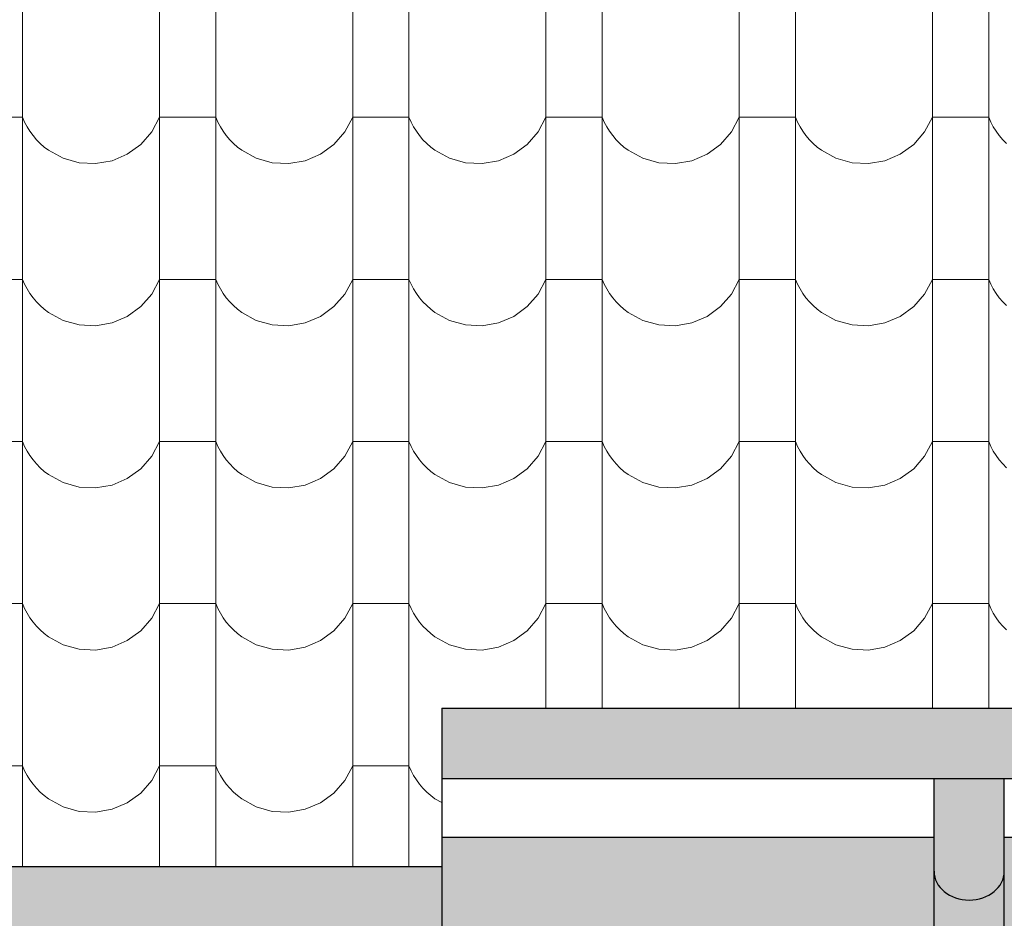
# Model space of a CAD drawing. Header units: millimetres. Extents: x -29624 to 9939, y -6894 to 6495.
# Tile 90 of 243: x -7546 to -7378, y -5471 to -5318. Entities that reach past the tile are written whole.
import ezdxf

# ---------------------------------------------------------------- set-up
doc = ezdxf.new("R2010")
doc.units = ezdxf.units.MM
doc.header["$MEASUREMENT"] = 0
doc.layers.add('810-G Ogólne', color=7, linetype='Continuous')
doc.layers.add('990-D Import IFC', color=7, linetype='Continuous')

# ---------------------------------------------------------------- blocks, each defined once
blk = doc.blocks.new('*X1830', base_point=(515069.4, 47309.9))
at = {"layer": '990-D Import IFC', "color": 251, "linetype": 'Continuous', "lineweight": 13, "true_color": 0x6a6a6a}
for p, q in [((525347.5, -40776.1), (525347.5, -41053.1)), ((525581.4, -40776.1), (525581.4, -41053.1)), ((525677.5, -40776.1), (525677.5, -41053.1)), ((525911.4, -40776.1), (525911.4, -41053.1)), ((526007.5, -40776.1), (526007.5, -41053.1)), ((526241.4, -40776.1), (526241.4, -41053.1)), ((526337.5, -40776.1), (526337.5, -41053.1)), ((526571.4, -40776.1), (526571.4, -41053.1)), ((526667.5, -40776.1), (526667.5, -41053.1)), ((526901.4, -40776.1), (526901.4, -41053.1)), ((526997.5, -40776.1), (526997.5, -41053.1)), ((525347.5, -41053.1), (525347.5, -41330.1)), ((525581.4, -41053.1), (525581.4, -41330.1)), ((525677.5, -41053.1), (525677.5, -41330.1)), ((525911.4, -41053.1), (525911.4, -41330.1)), ((526007.5, -41053.1), (526007.5, -41330.1)), ((526241.4, -41053.1), (526241.4, -41330.1)), ((526337.5, -41053.1), (526337.5, -41330.1)), ((526571.4, -41053.1), (526571.4, -41330.1)), ((526667.5, -41053.1), (526667.5, -41330.1)), ((526901.4, -41053.1), (526901.4, -41330.1)), ((526997.5, -41053.1), (526997.5, -41330.1)), ((525347.5, -41161.2), (525299.4, -41161.2)), ((525347.5, -41161.2), (525351.1, -41169.5)), ((525568.1, -41186.2), (525581.4, -41161.2)), ((525629.4, -41161.2), (525581.4, -41161.2)), ((525677.5, -41161.2), (525629.4, -41161.2)), ((525677.5, -41161.2), (525681.1, -41169.5)), ((525898.1, -41186.2), (525911.4, -41161.2)), ((525959.4, -41161.2), (525911.4, -41161.2)), ((526007.5, -41161.2), (525959.4, -41161.2)), ((526007.5, -41161.2), (526011.1, -41169.5)), ((526228.1, -41186.2), (526241.4, -41161.2)), ((526289.4, -41161.2), (526241.4, -41161.2)), ((526337.5, -41161.2), (526289.4, -41161.2)), ((526337.5, -41161.2), (526341.1, -41169.5)), ((526558.1, -41186.2), (526571.4, -41161.2)), ((526619.4, -41161.2), (526571.4, -41161.2)), ((526667.5, -41161.2), (526619.4, -41161.2)), ((526667.5, -41161.2), (526671.1, -41169.5)), ((526888.1, -41186.2), (526901.4, -41161.2)), ((526949.4, -41161.2), (526901.4, -41161.2)), ((526997.5, -41161.2), (526949.4, -41161.2)), ((526997.5, -41161.2), (527001.1, -41169.5)), ((525351.1, -41169.5), (525355.4, -41177.6)), ((525355.4, -41177.6), (525360.2, -41185.3)), ((525681.1, -41169.5), (525685.4, -41177.6)), ((525685.4, -41177.6), (525690.2, -41185.3)), ((526011.1, -41169.5), (526015.4, -41177.6)), ((526015.4, -41177.6), (526020.2, -41185.3)), ((526341.1, -41169.5), (526345.4, -41177.6)), ((526345.4, -41177.6), (526350.2, -41185.3)), ((526671.1, -41169.5), (526675.4, -41177.6)), ((526675.4, -41177.6), (526680.2, -41185.3)), ((527001.1, -41169.5), (527005.4, -41177.6)), ((527005.4, -41177.6), (527010.2, -41185.3)), ((525360.2, -41185.3), (525365.5, -41192.7)), ((525365.5, -41192.7), (525371.4, -41199.6)), ((525549.4, -41207.7), (525568.1, -41186.2)), ((525690.2, -41185.3), (525695.5, -41192.7)), ((525695.5, -41192.7), (525701.4, -41199.6)), ((525879.4, -41207.7), (525898.1, -41186.2)), ((526020.2, -41185.3), (526025.5, -41192.7)), ((526025.5, -41192.7), (526031.4, -41199.6)), ((526209.4, -41207.7), (526228.1, -41186.2)), ((526350.2, -41185.3), (526355.5, -41192.7)), ((526355.5, -41192.7), (526361.4, -41199.6)), ((526539.4, -41207.7), (526558.1, -41186.2)), ((526680.2, -41185.3), (526685.5, -41192.7)), ((526685.5, -41192.7), (526691.4, -41199.6)), ((526869.4, -41207.7), (526888.1, -41186.2)), ((527010.2, -41185.3), (527015.5, -41192.7)), ((527015.5, -41192.7), (527021.4, -41199.6)), ((525371.4, -41199.6), (525377.8, -41206.1)), ((525377.8, -41206.1), (525384.6, -41212.2)), ((525526.5, -41224.4), (525549.4, -41207.7)), ((525701.4, -41199.6), (525707.8, -41206.1)), ((525707.8, -41206.1), (525714.6, -41212.2)), ((525856.5, -41224.4), (525879.4, -41207.7)), ((526031.4, -41199.6), (526037.8, -41206.1)), ((526037.8, -41206.1), (526044.6, -41212.2)), ((526186.5, -41224.4), (526209.4, -41207.7)), ((526361.4, -41199.6), (526367.8, -41206.1)), ((526367.8, -41206.1), (526374.6, -41212.2)), ((526516.5, -41224.4), (526539.4, -41207.7)), ((526691.4, -41199.6), (526697.8, -41206.1)), ((526697.8, -41206.1), (526704.6, -41212.2)), ((526846.5, -41224.4), (526869.4, -41207.7)), ((527021.4, -41199.6), (527027.8, -41206.1)), ((525384.6, -41212.2), (525391.9, -41217.7)), ((525391.9, -41217.7), (525416.7, -41231.4)), ((525500.4, -41235.5), (525526.5, -41224.4)), ((525714.6, -41212.2), (525721.9, -41217.7)), ((525721.9, -41217.7), (525746.7, -41231.4)), ((525830.4, -41235.5), (525856.5, -41224.4)), ((526044.6, -41212.2), (526051.9, -41217.7)), ((526051.9, -41217.7), (526076.7, -41231.4)), ((526160.4, -41235.5), (526186.5, -41224.4)), ((526374.6, -41212.2), (526381.9, -41217.7)), ((526381.9, -41217.7), (526406.7, -41231.4)), ((526490.4, -41235.5), (526516.5, -41224.4)), ((526704.6, -41212.2), (526711.9, -41217.7)), ((526711.9, -41217.7), (526736.7, -41231.4)), ((526820.4, -41235.5), (526846.5, -41224.4)), ((525416.7, -41231.4), (525444.1, -41239.1)), ((525444.1, -41239.1), (525472.4, -41240.5)), ((525472.4, -41240.5), (525500.4, -41235.5)), ((525746.7, -41231.4), (525774.1, -41239.1)), ((525774.1, -41239.1), (525802.4, -41240.5)), ((525802.4, -41240.5), (525830.4, -41235.5)), ((526076.7, -41231.4), (526104.1, -41239.1)), ((526104.1, -41239.1), (526132.4, -41240.5)), ((526132.4, -41240.5), (526160.4, -41235.5)), ((526406.7, -41231.4), (526434.1, -41239.1)), ((526434.1, -41239.1), (526462.4, -41240.5)), ((526462.4, -41240.5), (526490.4, -41235.5)), ((526736.7, -41231.4), (526764.1, -41239.1)), ((526764.1, -41239.1), (526792.4, -41240.5)), ((526792.4, -41240.5), (526820.4, -41235.5)), ((525347.5, -41330.1), (525347.5, -41607.1)), ((525581.4, -41330.1), (525581.4, -41607.1)), ((525677.5, -41330.1), (525677.5, -41607.1)), ((525911.4, -41330.1), (525911.4, -41607.1)), ((526007.5, -41330.1), (526007.5, -41607.1)), ((526241.4, -41330.1), (526241.4, -41607.1)), ((526337.5, -41330.1), (526337.5, -41607.1)), ((526571.4, -41330.1), (526571.4, -41607.1)), ((526667.5, -41330.1), (526667.5, -41607.1)), ((526901.4, -41330.1), (526901.4, -41607.1)), ((526997.5, -41330.1), (526997.5, -41607.1)), ((525347.5, -41438.2), (525299.4, -41438.2)), ((525347.5, -41438.2), (525351.1, -41446.5)), ((525351.1, -41446.5), (525355.4, -41454.6)), ((525568.1, -41463.2), (525581.4, -41438.2)), ((525629.4, -41438.2), (525581.4, -41438.2)), ((525677.5, -41438.2), (525629.4, -41438.2)), ((525677.5, -41438.2), (525681.1, -41446.5)), ((525681.1, -41446.5), (525685.4, -41454.6)), ((525898.1, -41463.2), (525911.4, -41438.2)), ((525959.4, -41438.2), (525911.4, -41438.2)), ((526007.5, -41438.2), (525959.4, -41438.2)), ((526007.5, -41438.2), (526011.1, -41446.5)), ((526011.1, -41446.5), (526015.4, -41454.6)), ((526228.1, -41463.2), (526241.4, -41438.2)), ((526289.4, -41438.2), (526241.4, -41438.2)), ((526337.5, -41438.2), (526289.4, -41438.2)), ((526337.5, -41438.2), (526341.1, -41446.5)), ((526341.1, -41446.5), (526345.4, -41454.6)), ((526558.1, -41463.2), (526571.4, -41438.2)), ((526619.4, -41438.2), (526571.4, -41438.2)), ((526667.5, -41438.2), (526619.4, -41438.2)), ((526667.5, -41438.2), (526671.1, -41446.5)), ((526671.1, -41446.5), (526675.4, -41454.6)), ((526888.1, -41463.2), (526901.4, -41438.2)), ((526949.4, -41438.2), (526901.4, -41438.2)), ((526997.5, -41438.2), (526949.4, -41438.2)), ((526997.5, -41438.2), (527001.1, -41446.5)), ((527001.1, -41446.5), (527005.4, -41454.6)), ((525355.4, -41454.6), (525360.2, -41462.3)), ((525360.2, -41462.3), (525365.5, -41469.7)), ((525549.4, -41484.7), (525568.1, -41463.2)), ((525685.4, -41454.6), (525690.2, -41462.3)), ((525690.2, -41462.3), (525695.5, -41469.7)), ((525879.4, -41484.7), (525898.1, -41463.2)), ((526015.4, -41454.6), (526020.2, -41462.3)), ((526020.2, -41462.3), (526025.5, -41469.7)), ((526209.4, -41484.7), (526228.1, -41463.2)), ((526345.4, -41454.6), (526350.2, -41462.3)), ((526350.2, -41462.3), (526355.5, -41469.7)), ((526539.4, -41484.7), (526558.1, -41463.2)), ((526675.4, -41454.6), (526680.2, -41462.3)), ((526680.2, -41462.3), (526685.5, -41469.7)), ((526869.4, -41484.7), (526888.1, -41463.2)), ((527005.4, -41454.6), (527010.2, -41462.3)), ((527010.2, -41462.3), (527015.5, -41469.7)), ((525365.5, -41469.7), (525371.4, -41476.6)), ((525371.4, -41476.6), (525377.8, -41483.1)), ((525695.5, -41469.7), (525701.4, -41476.6)), ((525701.4, -41476.6), (525707.8, -41483.1)), ((526025.5, -41469.7), (526031.4, -41476.6)), ((526031.4, -41476.6), (526037.8, -41483.1)), ((526355.5, -41469.7), (526361.4, -41476.6)), ((526361.4, -41476.6), (526367.8, -41483.1)), ((526685.5, -41469.7), (526691.4, -41476.6)), ((526691.4, -41476.6), (526697.8, -41483.1)), ((527015.5, -41469.7), (527021.4, -41476.6)), ((527021.4, -41476.6), (527027.8, -41483.1)), ((525377.8, -41483.1), (525384.6, -41489.2)), ((525384.6, -41489.2), (525391.9, -41494.7)), ((525391.9, -41494.7), (525416.7, -41508.4)), ((525526.5, -41501.4), (525549.4, -41484.7)), ((525707.8, -41483.1), (525714.6, -41489.2)), ((525714.6, -41489.2), (525721.9, -41494.7)), ((525721.9, -41494.7), (525746.7, -41508.4)), ((525856.5, -41501.4), (525879.4, -41484.7)), ((526037.8, -41483.1), (526044.6, -41489.2)), ((526044.6, -41489.2), (526051.9, -41494.7)), ((526051.9, -41494.7), (526076.7, -41508.4)), ((526186.5, -41501.4), (526209.4, -41484.7)), ((526367.8, -41483.1), (526374.6, -41489.2)), ((526374.6, -41489.2), (526381.9, -41494.7)), ((526381.9, -41494.7), (526406.7, -41508.4)), ((526516.5, -41501.4), (526539.4, -41484.7)), ((526697.8, -41483.1), (526704.6, -41489.2)), ((526704.6, -41489.2), (526711.9, -41494.7)), ((526711.9, -41494.7), (526736.7, -41508.4)), ((526846.5, -41501.4), (526869.4, -41484.7)), ((525416.7, -41508.4), (525444.1, -41516.1)), ((525472.4, -41517.5), (525500.4, -41512.5)), ((525500.4, -41512.5), (525526.5, -41501.4)), ((525746.7, -41508.4), (525774.1, -41516.1)), ((525802.4, -41517.5), (525830.4, -41512.5)), ((525830.4, -41512.5), (525856.5, -41501.4)), ((526076.7, -41508.4), (526104.1, -41516.1)), ((526132.4, -41517.5), (526160.4, -41512.5)), ((526160.4, -41512.5), (526186.5, -41501.4)), ((526406.7, -41508.4), (526434.1, -41516.1)), ((526462.4, -41517.5), (526490.4, -41512.5)), ((526490.4, -41512.5), (526516.5, -41501.4)), ((526736.7, -41508.4), (526764.1, -41516.1)), ((526792.4, -41517.5), (526820.4, -41512.5)), ((526820.4, -41512.5), (526846.5, -41501.4)), ((525444.1, -41516.1), (525472.4, -41517.5)), ((525774.1, -41516.1), (525802.4, -41517.5)), ((526104.1, -41516.1), (526132.4, -41517.5)), ((526434.1, -41516.1), (526462.4, -41517.5)), ((526764.1, -41516.1), (526792.4, -41517.5)), ((525347.5, -41607.1), (525347.5, -41884.1)), ((525581.4, -41607.1), (525581.4, -41884.1)), ((525677.5, -41607.1), (525677.5, -41884.1)), ((525911.4, -41607.1), (525911.4, -41884.1)), ((526007.5, -41607.1), (526007.5, -41884.1)), ((526241.4, -41607.1), (526241.4, -41884.1)), ((526337.5, -41607.1), (526337.5, -41884.1)), ((526571.4, -41607.1), (526571.4, -41884.1)), ((526667.5, -41607.1), (526667.5, -41884.1)), ((526901.4, -41607.1), (526901.4, -41884.1)), ((526997.5, -41607.1), (526997.5, -41884.1)), ((525347.5, -41715.2), (525299.4, -41715.2)), ((525347.5, -41715.2), (525351.1, -41723.5)), ((525568.1, -41740.2), (525581.4, -41715.2)), ((525629.4, -41715.2), (525581.4, -41715.2)), ((525677.5, -41715.2), (525629.4, -41715.2)), ((525677.5, -41715.2), (525681.1, -41723.5)), ((525898.1, -41740.2), (525911.4, -41715.2)), ((525959.4, -41715.2), (525911.4, -41715.2)), ((526007.5, -41715.2), (525959.4, -41715.2)), ((526007.5, -41715.2), (526011.1, -41723.5)), ((526228.1, -41740.2), (526241.4, -41715.2)), ((526289.4, -41715.2), (526241.4, -41715.2)), ((526337.5, -41715.2), (526289.4, -41715.2)), ((526337.5, -41715.2), (526341.1, -41723.5)), ((526558.1, -41740.2), (526571.4, -41715.2)), ((526619.4, -41715.2), (526571.4, -41715.2)), ((526667.5, -41715.2), (526619.4, -41715.2)), ((526667.5, -41715.2), (526671.1, -41723.5)), ((526888.1, -41740.2), (526901.4, -41715.2)), ((526949.4, -41715.2), (526901.4, -41715.2)), ((526997.5, -41715.2), (526949.4, -41715.2)), ((526997.5, -41715.2), (527001.1, -41723.5)), ((525351.1, -41723.5), (525355.4, -41731.6)), ((525355.4, -41731.6), (525360.2, -41739.3)), ((525681.1, -41723.5), (525685.4, -41731.6)), ((525685.4, -41731.6), (525690.2, -41739.3)), ((526011.1, -41723.5), (526015.4, -41731.6)), ((526015.4, -41731.6), (526020.2, -41739.3)), ((526341.1, -41723.5), (526345.4, -41731.6)), ((526345.4, -41731.6), (526350.2, -41739.3)), ((526671.1, -41723.5), (526675.4, -41731.6)), ((526675.4, -41731.6), (526680.2, -41739.3)), ((527001.1, -41723.5), (527005.4, -41731.6)), ((527005.4, -41731.6), (527010.2, -41739.3)), ((525360.2, -41739.3), (525365.5, -41746.7)), ((525365.5, -41746.7), (525371.4, -41753.6)), ((525549.4, -41761.7), (525568.1, -41740.2)), ((525690.2, -41739.3), (525695.5, -41746.7)), ((525695.5, -41746.7), (525701.4, -41753.6)), ((525879.4, -41761.7), (525898.1, -41740.2)), ((526020.2, -41739.3), (526025.5, -41746.7)), ((526025.5, -41746.7), (526031.4, -41753.6)), ((526209.4, -41761.7), (526228.1, -41740.2)), ((526350.2, -41739.3), (526355.5, -41746.7)), ((526355.5, -41746.7), (526361.4, -41753.6)), ((526539.4, -41761.7), (526558.1, -41740.2)), ((526680.2, -41739.3), (526685.5, -41746.7)), ((526685.5, -41746.7), (526691.4, -41753.6)), ((526869.4, -41761.7), (526888.1, -41740.2)), ((527010.2, -41739.3), (527015.5, -41746.7)), ((527015.5, -41746.7), (527021.4, -41753.6)), ((525371.4, -41753.6), (525377.8, -41760.1)), ((525377.8, -41760.1), (525384.6, -41766.2)), ((525384.6, -41766.2), (525391.9, -41771.7)), ((525526.5, -41778.4), (525549.4, -41761.7)), ((525701.4, -41753.6), (525707.8, -41760.1)), ((525707.8, -41760.1), (525714.6, -41766.2)), ((525714.6, -41766.2), (525721.9, -41771.7)), ((525856.5, -41778.4), (525879.4, -41761.7)), ((526031.4, -41753.6), (526037.8, -41760.1)), ((526037.8, -41760.1), (526044.6, -41766.2)), ((526044.6, -41766.2), (526051.9, -41771.7)), ((526186.5, -41778.4), (526209.4, -41761.7)), ((526361.4, -41753.6), (526367.8, -41760.1)), ((526367.8, -41760.1), (526374.6, -41766.2)), ((526374.6, -41766.2), (526381.9, -41771.7)), ((526516.5, -41778.4), (526539.4, -41761.7)), ((526691.4, -41753.6), (526697.8, -41760.1)), ((526697.8, -41760.1), (526704.6, -41766.2)), ((526704.6, -41766.2), (526711.9, -41771.7)), ((526846.5, -41778.4), (526869.4, -41761.7)), ((527021.4, -41753.6), (527027.8, -41760.1)), ((525391.9, -41771.7), (525416.7, -41785.4)), ((525500.4, -41789.5), (525526.5, -41778.4)), ((525721.9, -41771.7), (525746.7, -41785.4)), ((525830.4, -41789.5), (525856.5, -41778.4)), ((526051.9, -41771.7), (526076.7, -41785.4)), ((526160.4, -41789.5), (526186.5, -41778.4)), ((526381.9, -41771.7), (526406.7, -41785.4)), ((526490.4, -41789.5), (526516.5, -41778.4)), ((526711.9, -41771.7), (526736.7, -41785.4)), ((526820.4, -41789.5), (526846.5, -41778.4)), ((525416.7, -41785.4), (525444.1, -41793.1)), ((525444.1, -41793.1), (525472.4, -41794.5)), ((525472.4, -41794.5), (525500.4, -41789.5)), ((525746.7, -41785.4), (525774.1, -41793.1)), ((525774.1, -41793.1), (525802.4, -41794.5)), ((525802.4, -41794.5), (525830.4, -41789.5)), ((526076.7, -41785.4), (526104.1, -41793.1)), ((526104.1, -41793.1), (526132.4, -41794.5)), ((526132.4, -41794.5), (526160.4, -41789.5)), ((526406.7, -41785.4), (526434.1, -41793.1)), ((526434.1, -41793.1), (526462.4, -41794.5)), ((526462.4, -41794.5), (526490.4, -41789.5)), ((526736.7, -41785.4), (526764.1, -41793.1)), ((526764.1, -41793.1), (526792.4, -41794.5)), ((526792.4, -41794.5), (526820.4, -41789.5)), ((525347.5, -41884.1), (525347.5, -42161.1)), ((525581.4, -41884.1), (525581.4, -42161.1)), ((525677.5, -41884.1), (525677.5, -42161.1)), ((525911.4, -41884.1), (525911.4, -42161.1)), ((526007.5, -41884.1), (526007.5, -42161.1)), ((526241.4, -41884.1), (526241.4, -42161.1)), ((526337.5, -41884.1), (526337.5, -42161.1)), ((526571.4, -41884.1), (526571.4, -42161.1)), ((526667.5, -41884.1), (526667.5, -42161.1)), ((526901.4, -41884.1), (526901.4, -42161.1)), ((526997.5, -41884.1), (526997.5, -42161.1)), ((525347.5, -41992.2), (525299.4, -41992.2)), ((525347.5, -41992.2), (525351.1, -42000.5)), ((525351.1, -42000.5), (525355.4, -42008.6)), ((525568.1, -42017.2), (525581.4, -41992.2)), ((525629.4, -41992.2), (525581.4, -41992.2)), ((525677.5, -41992.2), (525629.4, -41992.2)), ((525677.5, -41992.2), (525681.1, -42000.5)), ((525681.1, -42000.5), (525685.4, -42008.6)), ((525898.1, -42017.2), (525911.4, -41992.2)), ((525959.4, -41992.2), (525911.4, -41992.2)), ((526007.5, -41992.2), (525959.4, -41992.2)), ((526007.5, -41992.2), (526011.1, -42000.5)), ((526011.1, -42000.5), (526015.4, -42008.6)), ((526228.1, -42017.2), (526241.4, -41992.2)), ((526289.4, -41992.2), (526241.4, -41992.2)), ((526337.5, -41992.2), (526289.4, -41992.2)), ((526337.5, -41992.2), (526341.1, -42000.5)), ((526341.1, -42000.5), (526345.4, -42008.6)), ((526558.1, -42017.2), (526571.4, -41992.2)), ((526619.4, -41992.2), (526571.4, -41992.2)), ((526667.5, -41992.2), (526619.4, -41992.2)), ((526667.5, -41992.2), (526671.1, -42000.5)), ((526671.1, -42000.5), (526675.4, -42008.6)), ((526888.1, -42017.2), (526901.4, -41992.2)), ((526949.4, -41992.2), (526901.4, -41992.2)), ((526997.5, -41992.2), (526949.4, -41992.2)), ((526997.5, -41992.2), (527001.1, -42000.5)), ((527001.1, -42000.5), (527005.4, -42008.6)), ((525355.4, -42008.6), (525360.2, -42016.3)), ((525360.2, -42016.3), (525365.5, -42023.7)), ((525549.4, -42038.7), (525568.1, -42017.2)), ((525685.4, -42008.6), (525690.2, -42016.3)), ((525690.2, -42016.3), (525695.5, -42023.7)), ((525879.4, -42038.7), (525898.1, -42017.2)), ((526015.4, -42008.6), (526020.2, -42016.3)), ((526020.2, -42016.3), (526025.5, -42023.7)), ((526209.4, -42038.7), (526228.1, -42017.2)), ((526345.4, -42008.6), (526350.2, -42016.3)), ((526350.2, -42016.3), (526355.5, -42023.7)), ((526539.4, -42038.7), (526558.1, -42017.2)), ((526675.4, -42008.6), (526680.2, -42016.3)), ((526680.2, -42016.3), (526685.5, -42023.7)), ((526869.4, -42038.7), (526888.1, -42017.2)), ((527005.4, -42008.6), (527010.2, -42016.3)), ((527010.2, -42016.3), (527015.5, -42023.7)), ((525365.5, -42023.7), (525371.4, -42030.6)), ((525371.4, -42030.6), (525377.8, -42037.1)), ((525695.5, -42023.7), (525701.4, -42030.6)), ((525701.4, -42030.6), (525707.8, -42037.1)), ((526025.5, -42023.7), (526031.4, -42030.6)), ((526031.4, -42030.6), (526037.8, -42037.1)), ((526355.5, -42023.7), (526361.4, -42030.6)), ((526361.4, -42030.6), (526367.8, -42037.1)), ((526685.5, -42023.7), (526691.4, -42030.6)), ((526691.4, -42030.6), (526697.8, -42037.1)), ((527015.5, -42023.7), (527021.4, -42030.6)), ((527021.4, -42030.6), (527027.8, -42037.1)), ((525377.8, -42037.1), (525384.6, -42043.2)), ((525384.6, -42043.2), (525391.9, -42048.7)), ((525391.9, -42048.7), (525416.7, -42062.4)), ((525526.5, -42055.4), (525549.4, -42038.7)), ((525707.8, -42037.1), (525714.6, -42043.2)), ((525714.6, -42043.2), (525721.9, -42048.7)), ((525721.9, -42048.7), (525746.7, -42062.4)), ((525856.5, -42055.4), (525879.4, -42038.7)), ((526037.8, -42037.1), (526044.6, -42043.2)), ((526044.6, -42043.2), (526051.9, -42048.7)), ((526051.9, -42048.7), (526076.7, -42062.4)), ((526186.5, -42055.4), (526209.4, -42038.7)), ((526367.8, -42037.1), (526374.6, -42043.2)), ((526374.6, -42043.2), (526381.9, -42048.7)), ((526381.9, -42048.7), (526406.7, -42062.4)), ((526516.5, -42055.4), (526539.4, -42038.7)), ((526697.8, -42037.1), (526704.6, -42043.2)), ((526704.6, -42043.2), (526711.9, -42048.7)), ((526711.9, -42048.7), (526736.7, -42062.4)), ((526846.5, -42055.4), (526869.4, -42038.7)), ((525416.7, -42062.4), (525444.1, -42070.1)), ((525472.4, -42071.5), (525500.4, -42066.5)), ((525500.4, -42066.5), (525526.5, -42055.4)), ((525746.7, -42062.4), (525774.1, -42070.1)), ((525802.4, -42071.5), (525830.4, -42066.5)), ((525830.4, -42066.5), (525856.5, -42055.4)), ((526076.7, -42062.4), (526104.1, -42070.1)), ((526132.4, -42071.5), (526160.4, -42066.5)), ((526160.4, -42066.5), (526186.5, -42055.4)), ((526406.7, -42062.4), (526434.1, -42070.1)), ((526462.4, -42071.5), (526490.4, -42066.5)), ((526490.4, -42066.5), (526516.5, -42055.4)), ((526736.7, -42062.4), (526764.1, -42070.1)), ((526792.4, -42071.5), (526820.4, -42066.5)), ((526820.4, -42066.5), (526846.5, -42055.4)), ((525444.1, -42070.1), (525472.4, -42071.5)), ((525774.1, -42070.1), (525802.4, -42071.5)), ((526104.1, -42070.1), (526132.4, -42071.5)), ((526434.1, -42070.1), (526462.4, -42071.5)), ((526764.1, -42070.1), (526792.4, -42071.5)), ((525347.5, -42161.1), (525347.5, -42438.1)), ((525581.4, -42161.1), (525581.4, -42438.1)), ((525677.5, -42161.1), (525677.5, -42438.1)), ((525911.4, -42161.1), (525911.4, -42438.1)), ((526007.5, -42161.1), (526007.5, -42438.1)), ((526241.4, -42161.1), (526241.4, -42171)), ((526337.5, -42161.1), (526337.5, -42171)), ((526571.4, -42161.1), (526571.4, -42171)), ((526667.5, -42161.1), (526667.5, -42171)), ((526901.4, -42161.1), (526901.4, -42171)), ((526997.5, -42161.1), (526997.5, -42171)), ((525347.5, -42269.2), (525299.4, -42269.2)), ((525347.5, -42269.2), (525351.1, -42277.5)), ((525568.1, -42294.2), (525581.4, -42269.2)), ((525629.4, -42269.2), (525581.4, -42269.2)), ((525677.5, -42269.2), (525629.4, -42269.2)), ((525677.5, -42269.2), (525681.1, -42277.5)), ((525898.1, -42294.2), (525911.4, -42269.2)), ((525959.4, -42269.2), (525911.4, -42269.2)), ((526007.5, -42269.2), (525959.4, -42269.2)), ((526007.5, -42269.2), (526011.1, -42277.5)), ((525351.1, -42277.5), (525355.4, -42285.6)), ((525355.4, -42285.6), (525360.2, -42293.3)), ((525681.1, -42277.5), (525685.4, -42285.6)), ((525685.4, -42285.6), (525690.2, -42293.3)), ((526011.1, -42277.5), (526015.4, -42285.6)), ((526015.4, -42285.6), (526020.2, -42293.3)), ((525360.2, -42293.3), (525365.5, -42300.7)), ((525365.5, -42300.7), (525371.4, -42307.6)), ((525549.4, -42315.7), (525568.1, -42294.2)), ((525690.2, -42293.3), (525695.5, -42300.7)), ((525695.5, -42300.7), (525701.4, -42307.6)), ((525879.4, -42315.7), (525898.1, -42294.2)), ((526020.2, -42293.3), (526025.5, -42300.7)), ((526025.5, -42300.7), (526031.4, -42307.6)), ((525371.4, -42307.6), (525377.8, -42314.1)), ((525377.8, -42314.1), (525384.6, -42320.2)), ((525384.6, -42320.2), (525391.9, -42325.7)), ((525526.5, -42332.4), (525549.4, -42315.7)), ((525701.4, -42307.6), (525707.8, -42314.1)), ((525707.8, -42314.1), (525714.6, -42320.2)), ((525714.6, -42320.2), (525721.9, -42325.7)), ((525856.5, -42332.4), (525879.4, -42315.7)), ((526031.4, -42307.6), (526037.8, -42314.1)), ((526037.8, -42314.1), (526044.6, -42320.2)), ((526044.6, -42320.2), (526051.9, -42325.7)), ((525391.9, -42325.7), (525416.7, -42339.4)), ((525500.4, -42343.5), (525526.5, -42332.4)), ((525721.9, -42325.7), (525746.7, -42339.4)), ((525830.4, -42343.5), (525856.5, -42332.4)), ((526051.9, -42325.7), (526063.5, -42332.1)), ((525416.7, -42339.4), (525444.1, -42347.1)), ((525444.1, -42347.1), (525472.4, -42348.5)), ((525472.4, -42348.5), (525500.4, -42343.5)), ((525746.7, -42339.4), (525774.1, -42347.1)), ((525774.1, -42347.1), (525802.4, -42348.5)), ((525802.4, -42348.5), (525830.4, -42343.5)), ((525347.5, -42438.1), (525347.5, -42441)), ((525581.4, -42438.1), (525581.4, -42441)), ((525677.5, -42438.1), (525677.5, -42441)), ((525911.4, -42438.1), (525911.4, -42441)), ((526007.5, -42438.1), (526007.5, -42441))]:
    blk.add_line(p, q, dxfattribs=at)
blk = doc.blocks.new('Wypełnienie_15_3', base_point=(515069.4, 47309.9))
at = {"layer": '990-D Import IFC', "color": 251, "linetype": 'Continuous', "lineweight": 13, "true_color": 0x6a6a6a}
blk.add_blockref('*X1830', (515069.4, 47309.9), dxfattribs=at)

msp = doc.modelspace()

# ---------------------------------------------------------------- hatches: boundary and pattern name
at = {"layer": '990-D Import IFC', "linetype": 'Continuous', "lineweight": 5, "true_color": 0x7c7f7e}
for points in [[(-7473.598, -5447.404), (-7389.534, -5447.404), (-7389.534, -6343.364, 0.8167997), (-7377.532, -6343.364), (-7377.532, -5447.404), (-6676.935, -5447.404), (-6657.884, -5435.404), (-7473.598, -5435.404)], [(-7473.598, -5474.404), (-7473.598, -5462.404), (-8279.598, -5462.404, 0.4142136), (-8267.598, -5474.404), (-8233.554, -5474.404), (-8233.554, -5501.987), (-8191.173, -5514.902), (-8191.173, -5888.882), (-8202.803, -5900.512), (-8194.318, -5908.998), (-8178.89, -5893.57), (-8178.89, -5505.786), (-8221.362, -5492.844), (-8221.362, -5474.404)]]:
    msp.add_hatch(color=8, dxfattribs=at).paths.add_polyline_path(points)
at = {"layer": '990-D Import IFC', "linetype": 'Continuous', "lineweight": 5, "true_color": 0xf0ede3}
msp.add_hatch(color=7, dxfattribs=at).paths.add_polyline_path([(-8217.598, -5484.404), (-8217.598, -5493.991), (-8178.89, -5505.786), (-8178.89, -5893.57), (-8194.318, -5908.998), (-8202.803, -5900.512), (-8191.173, -5888.882), (-8191.173, -5514.902), (-8217.598, -5506.849), (-8217.598, -5933.559), (-7846.083, -5729.621), (-7473.598, -5933.559), (-7424.568, -5960.404), (-7412.568, -5960.404), (-7414.986, -5968.817), (-7424.568, -5972.404), (-7424.568, -5982.404), (-7389.534, -5982.404), (-7389.534, -5457.404), (-7473.598, -5457.404), (-7473.598, -5484.404)])
h = msp.add_hatch(color=7, dxfattribs=at)
h.paths.add_polyline_path([(-7377.532, -5457.404), (-7377.532, -5982.404), (-7286.098, -5982.404), (-6945.098, -5982.404), (-6655.598, -5982.404), (-6655.598, -5582.404), (-6655.598, -5484.404), (-6697.251, -5484.404), (-6697.251, -5457.404), (-7286.098, -5457.404)])
h.paths.add_polyline_path([(-7286.098, -5582.404), (-7151.098, -5582.404), (-7151.098, -5932.404), (-7286.098, -5932.404)], flags=0)
h.paths.add_polyline_path([(-7080.098, -5582.404), (-6945.098, -5582.404), (-6945.098, -5932.404), (-7080.098, -5932.404)], flags=0)

# ---------------------------------------------------------------- linework, layer by layer
at = {"layer": '810-G Ogólne', "color": 7, "linetype": 'Continuous', "lineweight": 25}
for p, q in [((-7473.598, -5435.404), (-7473.598, -5933.559)), ((-7473.598, -5435.404), (-6657.884, -5435.404)), ((-7473.598, -5447.404), (-6676.935, -5447.404)), ((-7389.534, -6343.364), (-7389.534, -5447.404)), ((-7377.532, -6343.364), (-7377.532, -5447.404)), ((-7473.598, -5457.404), (-7389.534, -5457.404)), ((-7377.532, -5457.404), (-6697.251, -5457.404)), ((-8279.598, -5462.404), (-7473.598, -5462.404))]:
    msp.add_line(p, q, dxfattribs=at)
msp.add_ellipse((-7383.533, -5463.253), major_axis=(6.001, 0), ratio=0.8167997, start_param=3.1415927, end_param=6.2831853, dxfattribs=at)
at = {"layer": '990-D Import IFC', "color": 7, "linetype": 'Continuous', "lineweight": 13}
for points in [[(-7546.148, -5067.404), (-6046.199, -5067.404), (-6660.525, -5435.404), (-7473.598, -5435.404), (-7473.598, -5462.404), (-8267.598, -5462.404)], [(-8217.598, -5484.404), (-7473.598, -5484.404), (-7473.598, -5457.404), (-7389.534, -5457.404), (-7389.534, -5982.404), (-7424.568, -5982.404), (-7424.568, -5972.404), (-7414.986, -5968.817), (-7412.568, -5960.404), (-7424.568, -5960.404), (-7473.598, -5933.559), (-7846.083, -5729.621), (-8217.598, -5933.559), (-8217.598, -5506.849), (-8191.173, -5514.902), (-8191.173, -5888.882), (-8202.803, -5900.512), (-8194.318, -5908.998), (-8178.89, -5893.57), (-8178.89, -5505.786), (-8217.598, -5493.991)], [(-7377.532, -5457.404), (-7286.098, -5457.404), (-6697.251, -5457.404), (-6697.251, -5484.404), (-6655.598, -5484.404), (-6655.598, -5582.404), (-6655.598, -5982.404), (-6945.098, -5982.404), (-7286.098, -5982.404), (-7377.532, -5982.404)]]:
    msp.add_lwpolyline(points, close=True, dxfattribs=at)
for points in [[(-7473.598, -5447.404), (-7473.598, -5435.404), (-6657.884, -5435.404), (-6676.935, -5447.404), (-7377.532, -5447.404), (-7377.532, -6343.364, -0.8167997), (-7389.534, -6343.364), (-7389.534, -5447.404)], [(-7473.598, -5474.404), (-8221.362, -5474.404), (-8221.362, -5492.844), (-8178.89, -5505.786), (-8178.89, -5893.57), (-8194.318, -5908.998), (-8202.803, -5900.512), (-8191.173, -5888.882), (-8191.173, -5514.902), (-8233.554, -5501.987), (-8233.554, -5474.404), (-8267.598, -5474.404, -0.4142136), (-8279.598, -5462.404), (-7473.598, -5462.404)]]:
    msp.add_lwpolyline(points, format="xyb", close=True, dxfattribs=at)

# ---------------------------------------------------------------- block references
at = {"layer": '990-D Import IFC', "color": 251, "linetype": 'Continuous', "lineweight": 13, "true_color": 0x6a6a6a, "xscale": 0.1, "yscale": 0.1, "zscale": 0.1}
msp.add_blockref('Wypełnienie_15_3', (-8573.008, 3512.683), dxfattribs=at)

doc.saveas('drawing.dxf')
